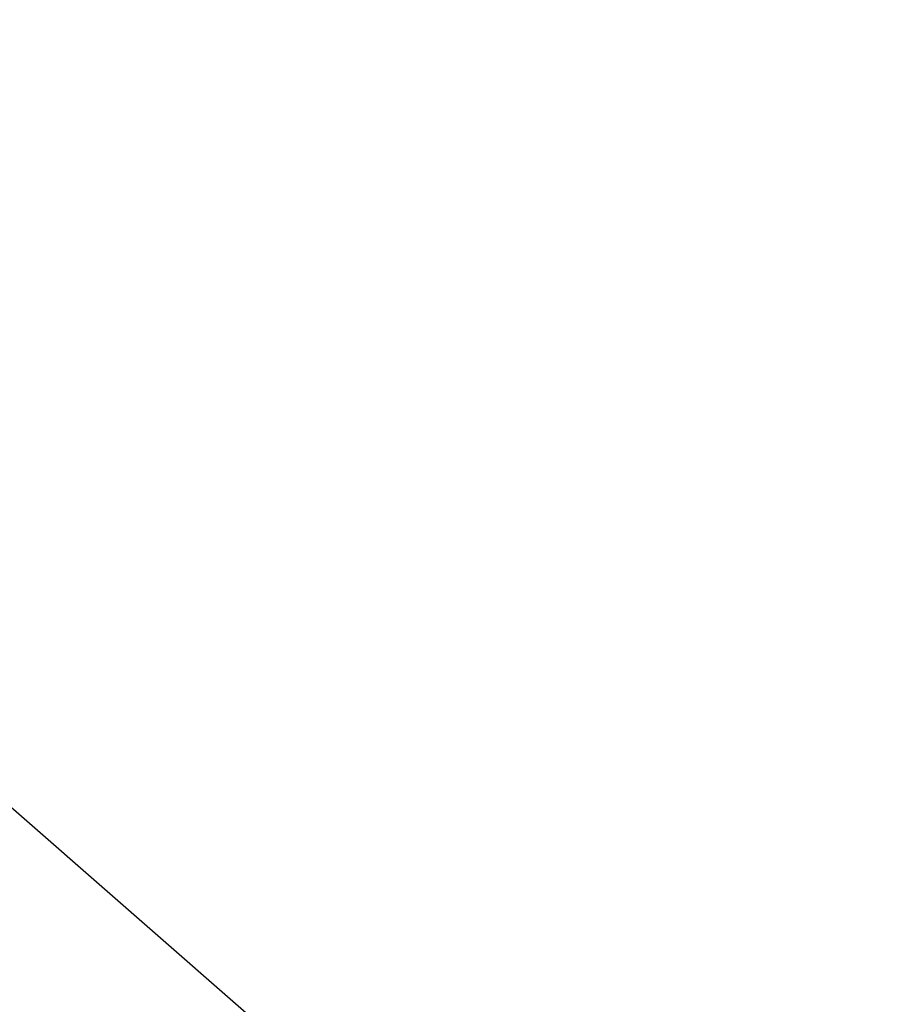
# Model space of a CAD drawing. Extents: x 5 to 504, y 5 to 504.
# Tile 67 of 256: x 240.508 to 240.734, y 237.314 to 237.568. Entities that reach past the tile are written whole.
import ezdxf

# ---------------------------------------------------------------- set-up
doc = ezdxf.new("R2010")
doc.units = 0
doc.layers.get('0').update_dxf_attribs({"color": 13, "linetype": 'CONTINUOUS'})

# ---------------------------------------------------------------- blocks, each defined once
blk = doc.blocks.new('GROUP_16')
blk.add_line((23.77551, 25.70166, 73.41822), (28.00552, 22.0077, 73.41822))
blk = doc.blocks.new('GROUP_7')
blk.add_blockref('GROUP_16', (0, 0, 40))
blk = doc.blocks.new('GROUP_22')
mesh = blk.add_polyface()
corners = [(10.37824, 3.33462, 2.79904), (6.92768, 6.92768, 3), (6.39277, 6.39277, 2.79904), (10.75647, 3.98974, 3)]
mesh.append_faces([[corners[k] for k in face] for face in [(0, 1, 2), (1, 0, 3)]], dxfattribs={"vtx0": -1})
mesh = blk.add_polyface()
corners = [(6.92768, 6.92768), (10.37824, 3.33462, 0.20096), (6.39277, 6.39277, 0.20096), (10.75647, 3.98974)]
mesh.append_faces([[corners[k] for k in face] for face in [(0, 1, 2), (1, 0, 3)]], dxfattribs={"vtx0": -1})
blk = doc.blocks.new('GROUP_23')
blk.add_blockref('GROUP_22', (227.86068, 227.89839, 114.27115))
blk = doc.blocks.new('GROUP_11')
mesh = blk.add_polyface()
corners = [(19.67927, 51.76787, 95.5), (24.09671, 55.81471, 94), (19.38693, 52.04873, 94), (24.30639, 55.46776, 95.5)]
mesh.append_faces([[corners[k] for k in face] for face in [(0, 1, 2), (1, 0, 3)]], dxfattribs={"vtx0": -1})
mesh = blk.add_polyface()
corners = [(19.38693, 52.04873, 71), (24.09671, 55.81471, 65), (19.38693, 52.04873, 65), (24.09671, 55.81471, 71)]
mesh.append_faces([[corners[k] for k in face] for face in [(0, 1, 2), (1, 0, 3)]], dxfattribs={"vtx0": -1})
blk = doc.blocks.new('GROUP_30')
at = {"xscale": 0.4000000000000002, "yscale": 0.4000000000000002, "zscale": 0.4000000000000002}
for name, p in [('GROUP_23', (-0.57123, -0.57123, -39.90846)), ('GROUP_7', (82.54286, 82.47077, -1.2))]:
    blk.add_blockref(name, p, dxfattribs=at)
at = {"extrusion": (0, -9.4369e-16, -1), "xscale": 0.3399999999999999, "yscale": 0.3399999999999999, "zscale": 0.4000000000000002, "rotation": 180}
blk.add_blockref('GROUP_11', (-86.33207, 110.80878, -38.8), dxfattribs=at)
blk = doc.blocks.new('GROUP_2')
at = {"xscale": 2.5, "yscale": 2.5, "zscale": 2.5}
blk.add_blockref('GROUP_30', (3.25496, 3.00894, 100.35298), dxfattribs=at)

msp = doc.modelspace()

# ---------------------------------------------------------------- block references
msp.add_blockref('GROUP_2', (4.53896, 4.72955))

doc.saveas('drawing.dxf')
